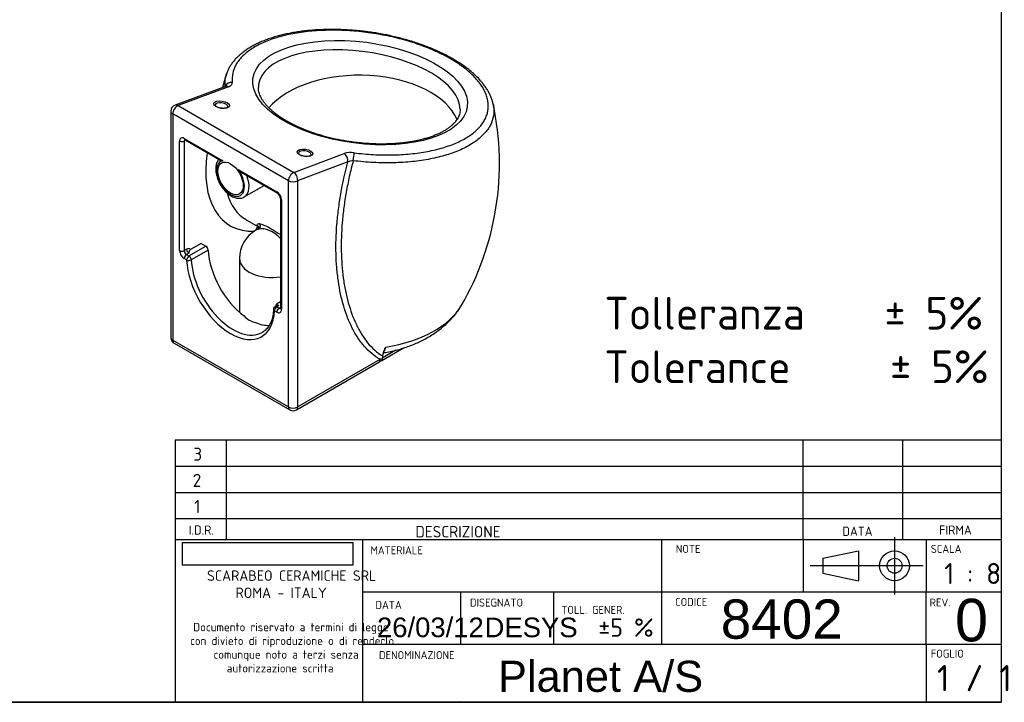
# Model space of a CAD drawing. Header units: millimetres. Extents: x 11 to 285, y 7 to 203.
# Tile 2 of 3: x 134 to 285, y 7 to 112. Entities that reach past the tile are written whole.
import ezdxf
from ezdxf.enums import TextEntityAlignment as Align
from ezdxf.lldxf.tags import DXFTag

# ---------------------------------------------------------------- set-up
doc = ezdxf.new("R2010")
doc.units = ezdxf.units.MM
for name, color, linetype in [('1', 7, 'Continuous'), ('Default', 7, 'Continuous'), ('PLANET-A-S_(8402', 7, 'Continuous'), ('Predefinito', 7, 'Continuous')]:
    doc.layers.add(name, color=color, linetype=linetype)
doc.styles.add('SEACAD_Arial', font='ARIAL.TTF')
doc.styles.add('SEACAD_Solid_Edge_ISO', font='seiso.ttf')
doc.styles.add('SEACAD_Solid_Edge_ISOB', font='seisobd.ttf')
doc.styles.add('SEACAD_Solid_Edge_ISOBI', font='seisobi.ttf')
tags = doc.linetypes.add('CENTER2', pattern=[28.575, 19.05, -3.175, 3.175, -3.175]).pattern_tags.tags
tags[10:11] = [DXFTag(74, 4), DXFTag(75, 0), DXFTag(340, '0'), DXFTag(46, 0.0), DXFTag(50, 0.0), DXFTag(44, 0.0), DXFTag(45, 0.0)]
tags[8:9] = [DXFTag(74, 4), DXFTag(75, 0), DXFTag(340, '0'), DXFTag(46, 0.0), DXFTag(50, 0.0), DXFTag(44, 0.0), DXFTag(45, 0.0)]
tags[6:7] = [DXFTag(74, 4), DXFTag(75, 0), DXFTag(340, '0'), DXFTag(46, 0.0), DXFTag(50, 0.0), DXFTag(44, 0.0), DXFTag(45, 0.0)]
tags[4:5] = [DXFTag(74, 4), DXFTag(75, 0), DXFTag(340, '0'), DXFTag(46, 0.0), DXFTag(50, 0.0), DXFTag(44, 0.0), DXFTag(45, 0.0)]
picture_1 = doc.add_image_def('image1.jpg', size_in_pixel=(300, 40))

# ---------------------------------------------------------------- blocks, each defined once
blk = doc.blocks.new('SE6')
at = {"layer": 'PLANET-A-S_(8402', "color": 7, "linetype": 'Continuous'}
for p, q in [((165.82, 101.36), (158.13, 98.49)), ((166.29, 101.3), (158.6, 98.42)), ((158.6, 98.42), (176.28, 88.22)), ((157.48, 97.55), (157.48, 63)), ((175.45, 86.93), (157.77, 97.14)), ((157.77, 97.14), (157.77, 62.6)), ((159.54, 93.42), (165.44, 90.01)), ((158.83, 76.27), (158.83, 93.01)), ((159.75, 93.13), (159.54, 93.01)), ((159.54, 93.01), (159.54, 76.27)), ((159.64, 93.19), (164.9, 90.15)), ((176.28, 88.22), (183.97, 91.09)), ((184.55, 89.81), (176.86, 86.93)), ((167.78, 88.66), (173.68, 85.25)), ((168.53, 88.06), (173.78, 85.03)), ((168.71, 84.47), (171.73, 86.21)), ((175.45, 52.39), (175.45, 86.93)), ((176.86, 86.93), (176.86, 52.39)), ((174.24, 84.23), (174.24, 67.5)), ((174.39, 84.03), (174.39, 67.29)), ((168.98, 80.99), (170.89, 79.89)), ((170.73, 79.53), (170.47, 79.38)), ((160.26, 75.45), (162.84, 76.94)), ((162.12, 77.36), (160.5, 76.42)), ((162.12, 77.36), (162.84, 76.94)), ((159.54, 76.27), (159.89, 76.48)), ((160.25, 75.86), (159.89, 75.66)), ((159.89, 75.66), (160.26, 75.45)), ((163.19, 76.35), (160.61, 74.86)), ((159.9, 74.84), (159.54, 75.05)), ((167.97, 75.05), (167.97, 66.86)), ((173.74, 67.92), (173.42, 67.73)), ((174.24, 68.43), (173.65, 68.09)), ((173.65, 68.09), (173.99, 67.89)), ((173.99, 67.89), (173.67, 67.7)), ((173.67, 67.7), (174.03, 67.5)), ((173.68, 66.88), (173.32, 67.09)), ((174.03, 67.5), (174.24, 67.61)), ((157.77, 62.6), (175.45, 52.39)), ((157.98, 62.14), (175.66, 51.93)), ((189.73, 59.48), (193.05, 61.4)), ((191.86, 61.05), (189.78, 59.85)), ((176.66, 51.93), (189.26, 59.21)), ((176.86, 52.39), (189.47, 59.67))]:
    blk.add_line(p, q, dxfattribs=at)
for centre, radius, start, end in [((207.56, 89.57), 43.76, 161.7532, 164.5897), ((158.48, 97.55), 1, 110.4863, 180), ((164.26, 89.58), 43.43, 329.9475, 12.0815), ((185, 87.84), 3.41, 81.6738, 107.5566), ((185.32, 88.38), 1.62, 88.8772, 118.2105), ((173.17, 84.15), 1.07, 4.7316, 55.2684), ((172.97, 75.05), 5, 120, 180), ((173.67, 67.3), 0.5, 120, 177.316), ((171, 68.3), 3.07, 220.7078, 259.2922), ((158.48, 63), 1, 180, 240), ((192.32, 59.61), 2.54, 166.9343, 177.4676), ((188.67, 61.82), 1.69, 320.4582, 350.1887), ((189.57, 67.85), 7.16, 273.3664, 282.135), ((190.54, 57.14), 2.43, 110.3856, 121.5848), ((190.56, 54.17), 5.61, 97.9304, 101.1677), ((176.16, 52.8), 1, 240, 300)]:
    blk.add_arc(centre, radius, start, end, dxfattribs=at)
for centre, major_axis, ratio in [((186.4, 100.4), (-16.38, 2.15), 0.469214), ((165.25, 98.56), (1.19, -0.17), 0.468248), ((177.98, 91.21), (1.19, -0.17), 0.468248), ((166.61, 87.3), (-1.37, 2.38), 0.57735)]:
    blk.add_ellipse(centre, major_axis=major_axis, ratio=ratio, dxfattribs=at)
for centre, major_axis, ratio, start_param, end_param in [((186.27, 99.53), (-15.38, 2.13), 0.461931, 3.20547, 6.283185), ((186.27, 94.16), (15.41, 0), 0.57735, 0.244623, 2.684789), ((166.75, 101.09), (0.994, 0.108), 0.877454, 1.352212, 2.70119), ((166.17, 100.42), (0.35, -0.937), 0.668887, 2.460162, 3.141593), ((186.27, 99.53), (-15.38, 2.13), 0.461931, 0, 0.061681), ((186.27, 99.53), (-15.38, 2.13), 0.461931, 0.061681, 0.063877), ((158.48, 97.55), (-0.5, -0.866), 0.57735, 3.752346, 5.497787), ((158.48, 97.55), (0.35, -0.937), 0.668887, 2.460162, 3.141593), ((165.23, 98.38), (-0.99, 0.139), 0.468248, 3.141593, 6.283185), ((186.27, 99.53), (-15.38, 2.13), 0.461931, 3.202204, 3.20547), ((158.48, 97.55), (1, 0), 0.57735, 3.141593, 3.926991), ((159.54, 92.6), (0.5, -0.866), 0.57735, 2.356194, 3.926991), ((159.89, 93.62), (0.25, 0.433), 0.57735, 2.356194, 3.141593), ((159.19, 93.21), (-0.5, 0), 0.57735, 0.785398, 2.356194), ((159.89, 92.81), (0.25, -0.433), 0.57735, 3.295521, 3.926991), ((175.6, 95.72), (9.03, 15.65), 0.57735, 2.168838, 3.494736), ((177.96, 91.03), (-0.99, 0.139), 0.468248, 3.141593, 6.283185), ((183.84, 90.22), (0.35, -0.937), 0.668887, 0.889366, 2.460162), ((185.37, 90.34), (0.126, 0.992), 0.02531, 4.36684, 5.795708), ((166.61, 87.3), (1.5, -2.6), 0.57735, 2.94188, 8.053694), ((166.96, 87.5), (-1.75, 3.03), 0.57735, 3.144847, 4.464799), ((176.16, 87.34), (-0.5, -0.866), 0.57735, 3.752346, 5.497787), ((176.16, 87.34), (0.35, -0.937), 0.668887, 0.889366, 2.460162), ((176.16, 87.34), (-1, 0), 0.57735, 0.785398, 2.356194), ((177.01, 94.91), (8.03, 13.91), 0.57735, 2.627816, 3.141593), ((173.68, 84.44), (0.5, -0.866), 0.57735, 0.785398, 2.356194), ((174.03, 85.46), (0.25, 0.433), 0.57735, 2.356194, 3.139274), ((174.74, 84.23), (0.5, 0), 0.57735, 3.14387, 3.926991), ((171.81, 78.43), (0.12, -2), 0.76244, 3.798912, 4.184471), ((170.69, 80), (-0.007, 0.5), 0.951997, 3.57666, 5.576608), ((172.97, 75.05), (-2.5, 4.33), 0.57735, 5.131042, 6.12451), ((172.97, 75.05), (2.5, -4.33), 0.57735, 2.982917, 3.141593), ((162.84, 76.54), (-0.25, 0.433), 0.57735, 3.979647, 5.497787), ((159.54, 75.86), (-0.5, 0.866), 0.57735, 0.785398, 2.356194), ((159.19, 76.48), (0.5, 0), 0.57735, 3.926991, 5.497787), ((159.89, 76.07), (-0.25, 0.433), 0.57735, 0.785398, 2.356194), ((159.89, 75.25), (0.25, 0.433), 0.57735, 0.785398, 2.356194), ((159.89, 75.66), (-0.5, -0.866), 0.57735, 2.879793, 3.926991), ((160.25, 76.27), (-0.25, 0.433), 0.57735, 0.785398, 2.356194), ((160.26, 75.04), (0.25, 0.433), 0.57735, 0.785398, 2.356194), ((160.26, 75.04), (-0.25, 0.433), 0.57735, 3.979647, 5.497787), ((169.55, 73.07), (-4.5, 7.79), 0.57735, 0.838054, 2.21794), ((160.26, 75.04), (0.5, 0.022), 0.546163, 3.902013, 5.47281), ((166.61, 71.37), (-4.75, 8.23), 0.57735, 0.838054, 3.874335), ((166.96, 71.58), (-4.5, 7.79), 0.57735, 0.838054, 3.137933), ((172.97, 75.05), (5, 0), 0.57735, 3.141593, 4.968741), ((173.67, 67.3), (-0.25, -0.433), 0.57735, 3.926991, 5.497787), ((173.67, 67.3), (0.25, -0.433), 0.57735, 2.356194, 3.141593), ((167.29, 71.76), (4.5, -7.79), 0.57735, 0.753813, 0.785398), ((173.99, 67.48), (0.25, -0.433), 0.57735, 2.356194, 3.141593), ((185.74, 70.99), (-17.02, 0), 0.57735, 1.844225, 2.814571), ((173.67, 67.3), (0.499, -0.023), 0.606937, 3.141593, 3.954742), ((174.03, 67.09), (0.25, 0.433), 0.57735, 0.785398, 2.356194), ((173.68, 67.7), (-0.5, 0.866), 0.57735, 2.356194, 3.926991), ((174.03, 67.9), (-0.25, 0.433), 0.57735, 2.356194, 2.990147), ((174.74, 67.5), (0.5, 0), 0.57735, 3.141593, 3.926991), ((169.55, 73.07), (-4.5, 7.79), 0.57735, 2.494449, 2.844413), ((166.96, 71.58), (-4.5, 7.79), 0.57735, 3.137933, 3.141593), ((158.48, 63), (1, 0), 0.57735, 3.141593, 3.926991), ((158.48, 63), (0.5, 0.866), 0.57735, 2.356194, 3.141593), ((177.19, 108), (8.41, -54.35), 0.211325, 0.463868, 0.484905), ((188.76, 60.08), (-0.5, 0.866), 0.57735, 3.141593, 3.926991), ((176.16, 52.8), (1, 0), 0.57735, 3.926991, 5.497787), ((176.16, 52.8), (0.5, 0.866), 0.57735, 2.356194, 3.141593), ((176.16, 52.8), (-0.5, 0.866), 0.57735, 3.141593, 3.926991)]:
    blk.add_ellipse(centre, major_axis=major_axis, ratio=ratio, start_param=start_param, end_param=end_param, dxfattribs=at)
for points, knots in [([(206.72, 98.67), (206.68, 98.84), (206.61, 99.15), (206.43, 99.65), (206.2, 100.17), (205.93, 100.68), (205.6, 101.2), (205.23, 101.71), (204.82, 102.22), (204.36, 102.72), (203.85, 103.2), (203.31, 103.68), (202.74, 104.14), (202.12, 104.59), (201.48, 105.02), (200.8, 105.43), (200.09, 105.84), (199.35, 106.22), (198.57, 106.6), (197.76, 106.96), (196.92, 107.31), (196.05, 107.64), (195.16, 107.95), (194.25, 108.24), (193.32, 108.52), (192.38, 108.77), (191.43, 109), (190.47, 109.21), (189.51, 109.39), (188.55, 109.56), (187.59, 109.69), (186.63, 109.81), (185.66, 109.9), (184.68, 109.97), (183.71, 110.02), (182.73, 110.05), (181.75, 110.05), (180.79, 110.03), (179.83, 109.99), (178.89, 109.92), (177.96, 109.83), (177.06, 109.71), (176.18, 109.57), (175.33, 109.41), (174.51, 109.23), (173.72, 109.02), (172.96, 108.79), (172.23, 108.54), (171.53, 108.27), (170.85, 107.97), (170.21, 107.65), (169.59, 107.3), (169.02, 106.94), (168.48, 106.55), (167.99, 106.14), (167.54, 105.72), (167.14, 105.28), (166.79, 104.83), (166.48, 104.36), (166.24, 103.89), (166.08, 103.51), (166.02, 103.31), (166, 103.26)], [0, 0, 0, 0, 0.014276, 0.030378, 0.046759, 0.063395, 0.080243, 0.09725, 0.114357, 0.131506, 0.148632, 0.165694, 0.182661, 0.19951, 0.216228, 0.232739, 0.249333, 0.266048, 0.282871, 0.299788, 0.316782, 0.333832, 0.350915, 0.368003, 0.385064, 0.402072, 0.419003, 0.435834, 0.452545, 0.469121, 0.485554, 0.501999, 0.518609, 0.535365, 0.552251, 0.569253, 0.586349, 0.603517, 0.620732, 0.637968, 0.655194, 0.672384, 0.689514, 0.706567, 0.723527, 0.74038, 0.757151, 0.774085, 0.791167, 0.808382, 0.825708, 0.843117, 0.860575, 0.878035, 0.895435, 0.912719, 0.929823, 0.946686, 0.963256, 0.9795, 0.995387, 1, 1, 1, 1]), ([(185.49, 91.21), (186.48, 91.09), (187.46, 91), (189.4, 90.89), (190.36, 90.87), (191.79, 90.9), (192.27, 90.92), (193.2, 90.97), (193.65, 91.01), (195, 91.14), (195.86, 91.26), (197.52, 91.58), (198.33, 91.77), (199.82, 92.22), (200.51, 92.47), (201.47, 92.89), (201.78, 93.04), (202.36, 93.35), (202.65, 93.52), (203.44, 94.02), (203.9, 94.38), (204.69, 95.15), (205.02, 95.55), (205.41, 96.19), (205.52, 96.4), (205.71, 96.84), (205.79, 97.06), (205.96, 97.74), (206, 98.2), (205.95, 98.9), (205.92, 99.14), (205.81, 99.62), (205.74, 99.86), (205.47, 100.58), (205.22, 101.05), (204.74, 101.76), (204.56, 102), (204.16, 102.48), (203.95, 102.71), (203.26, 103.41), (202.74, 103.86), (201.86, 104.51), (201.55, 104.73), (200.91, 105.15), (200.57, 105.36), (199.51, 105.97), (198.76, 106.35), (197.18, 107.07), (196.34, 107.4), (194.58, 108.02), (193.67, 108.3), (191.82, 108.8), (190.87, 109.02), (189.41, 109.29), (188.92, 109.38), (187.94, 109.53), (187.45, 109.59), (185.98, 109.77), (185, 109.85), (183.54, 109.91), (183.06, 109.93), (182.09, 109.94), (181.61, 109.93), (180.2, 109.89), (179.28, 109.83), (177.95, 109.68), (177.51, 109.63), (176.64, 109.49), (176.22, 109.42), (174.98, 109.17), (174.21, 108.97), (173.11, 108.63), (172.76, 108.5), (172.08, 108.24), (171.75, 108.1), (170.8, 107.66), (170.23, 107.35), (169.21, 106.66), (168.77, 106.3), (168.2, 105.71), (168.02, 105.51), (167.71, 105.1), (167.57, 104.89), (167.21, 104.25), (167.04, 103.82), (166.85, 102.91), (166.82, 102.44), (166.87, 101.96)], [0, 0, 0, 0, 0.03125, 0.03125, 0.0625, 0.0625, 0.078125, 0.078125, 0.09375, 0.09375, 0.125, 0.125, 0.15625, 0.15625, 0.1875, 0.1875, 0.203125, 0.203125, 0.21875, 0.21875, 0.25, 0.25, 0.28125, 0.28125, 0.296875, 0.296875, 0.3125, 0.3125, 0.34375, 0.34375, 0.359375, 0.359375, 0.375, 0.375, 0.40625, 0.40625, 0.421875, 0.421875, 0.4375, 0.4375, 0.46875, 0.46875, 0.484375, 0.484375, 0.5, 0.5, 0.53125, 0.53125, 0.5625, 0.5625, 0.59375, 0.59375, 0.625, 0.625, 0.640625, 0.640625, 0.65625, 0.65625, 0.6875, 0.6875, 0.703125, 0.703125, 0.71875, 0.71875, 0.75, 0.75, 0.765625, 0.765625, 0.78125, 0.78125, 0.8125, 0.8125, 0.828125, 0.828125, 0.84375, 0.84375, 0.875, 0.875, 0.90625, 0.90625, 0.921875, 0.921875, 0.9375, 0.9375, 0.96875, 0.96875, 1, 1, 1, 1]), ([(165.78, 101.35), (165.76, 101.58), (165.76, 101.81), (165.78, 102.29), (165.81, 102.53), (165.9, 102.94), (165.94, 103.1), (166, 103.27)], [0.00113806, 0.00113806, 0.00113806, 0.00113806, 0.015625, 0.015625, 0.03125, 0.03125, 0.04207002, 0.04207002, 0.04207002, 0.04207002]), ([(165.9, 101.4), (165.9, 101.4), (165.9, 101.4), (165.89, 101.39), (165.85, 101.37), (165.82, 101.36), (165.82, 101.36)], [0.6478606, 0.6478606, 0.6478606, 0.6478606, 0.651382, 0.8232239, 0.9949763, 1, 1, 1, 1]), ([(166.29, 101.3), (166.39, 101.33), (166.48, 101.38), (166.59, 101.45), (166.62, 101.47), (166.67, 101.51), (166.69, 101.53), (166.72, 101.55), (166.73, 101.57), (166.79, 101.64), (166.83, 101.7), (166.86, 101.79), (166.87, 101.83), (166.88, 101.89), (166.88, 101.93), (166.87, 101.96)], [0, 0, 0, 0, 0.25, 0.25, 0.375, 0.375, 0.4375, 0.4375, 0.5, 0.5, 0.75, 0.75, 0.875, 0.875, 1, 1, 1, 1]), ([(175.17, 96.06), (175.06, 96.13), (174.78, 96.29), (174.31, 96.59), (173.8, 96.94), (173.32, 97.3), (172.89, 97.67), (172.5, 98.04), (172.15, 98.41), (171.84, 98.77), (171.57, 99.14), (171.35, 99.5), (171.17, 99.85), (171.03, 100.21), (170.93, 100.55), (170.87, 100.89), (170.87, 101.09), (170.87, 101.21)], [0, 0, 0, 0, 0.036078, 0.104297, 0.172387, 0.240343, 0.308184, 0.37594, 0.443662, 0.511405, 0.579272, 0.647426, 0.7161, 0.785623, 0.856433, 0.929065, 1, 1, 1, 1]), ([(166.22, 98.24), (166.22, 98.24), (166.22, 98.23), (166.21, 98.21), (166.16, 98.16), (166.07, 98.1), (165.93, 98.05), (165.76, 98.01), (165.56, 98), (165.35, 98), (165.13, 98.03), (164.91, 98.07), (164.71, 98.14), (164.54, 98.21), (164.4, 98.3), (164.3, 98.38), (164.25, 98.46), (164.24, 98.5), (164.24, 98.51), (164.24, 98.52)], [0, 0, 0, 0, 0.013125, 0.07904, 0.137294, 0.199494, 0.260964, 0.323438, 0.387272, 0.452109, 0.517516, 0.5831, 0.648409, 0.713021, 0.776499, 0.838452, 0.899011, 0.959821, 1, 1, 1, 1]), ([(201.68, 97.84), (201.68, 97.75), (201.68, 97.57), (201.62, 97.26), (201.52, 96.91), (201.37, 96.58), (201.17, 96.25), (200.93, 95.93), (200.65, 95.62), (200.33, 95.32), (199.97, 95.03), (199.56, 94.76), (199.12, 94.49), (198.63, 94.23), (198.11, 93.99), (197.55, 93.77), (196.95, 93.56), (196.32, 93.37), (195.65, 93.19), (194.96, 93.04), (194.23, 92.9), (193.49, 92.79), (192.71, 92.7), (191.92, 92.63), (191.11, 92.58), (190.29, 92.55), (189.45, 92.55), (188.6, 92.56), (187.74, 92.61), (186.88, 92.67), (186.02, 92.76), (185.16, 92.86), (184.31, 92.99), (183.46, 93.14), (182.62, 93.31), (181.79, 93.5), (180.98, 93.72), (180.18, 93.94), (179.4, 94.19), (178.65, 94.46), (177.92, 94.74), (177.21, 95.03), (176.53, 95.34), (175.91, 95.65), (175.45, 95.9), (175.22, 96.03), (175.17, 96.06)], [0, 0, 0, 0, 0.017132, 0.043185, 0.069554, 0.095406, 0.120435, 0.144696, 0.168383, 0.191687, 0.214755, 0.237694, 0.260575, 0.283443, 0.306321, 0.329228, 0.352174, 0.375164, 0.398196, 0.421266, 0.44437, 0.467502, 0.490654, 0.513822, 0.536997, 0.560174, 0.583346, 0.606507, 0.629653, 0.652779, 0.675882, 0.69896, 0.722007, 0.745024, 0.768006, 0.790953, 0.813862, 0.836732, 0.859563, 0.882352, 0.905098, 0.9278, 0.950458, 0.973069, 0.994422, 1, 1, 1, 1]), ([(206.73, 98.67), (206.78, 98.43), (206.81, 98.2), (206.86, 97.47), (206.82, 96.98), (206.58, 96.03), (206.39, 95.57), (205.98, 94.89), (205.82, 94.67), (205.47, 94.25), (205.28, 94.04), (204.66, 93.43), (204.18, 93.05), (203.35, 92.51), (203.06, 92.34), (202.44, 92), (202.12, 91.84), (201.11, 91.39), (200.38, 91.12), (199.21, 90.77), (198.81, 90.66), (197.97, 90.45), (197.54, 90.36), (196.23, 90.1), (195.33, 89.97), (193.92, 89.82), (193.44, 89.78), (192.47, 89.72), (191.97, 89.7), (190.47, 89.66), (189.46, 89.68), (187.42, 89.78), (186.39, 89.87), (185.35, 90)], [0.641738, 0.641738, 0.641738, 0.641738, 0.65625, 0.65625, 0.6875, 0.6875, 0.71875, 0.71875, 0.734375, 0.734375, 0.75, 0.75, 0.78125, 0.78125, 0.796875, 0.796875, 0.8125, 0.8125, 0.84375, 0.84375, 0.859375, 0.859375, 0.875, 0.875, 0.90625, 0.90625, 0.921875, 0.921875, 0.9375, 0.9375, 0.96875, 0.96875, 1, 1, 1, 1]), ([(159.57, 93.22), (159.57, 93.22), (159.59, 93.22), (159.62, 93.2), (159.64, 93.19)], [0.5498683, 0.5498683, 0.5498683, 0.5498683, 0.8047145, 1, 1, 1, 1]), ([(178.95, 90.9), (178.95, 90.89), (178.95, 90.88), (178.94, 90.86), (178.89, 90.81), (178.8, 90.75), (178.66, 90.7), (178.49, 90.67), (178.29, 90.65), (178.08, 90.65), (177.86, 90.68), (177.64, 90.72), (177.44, 90.79), (177.26, 90.87), (177.13, 90.95), (177.03, 91.04), (176.98, 91.11), (176.97, 91.15), (176.97, 91.16), (176.97, 91.17)], [0, 0, 0, 0, 0.013125, 0.07904, 0.137294, 0.199494, 0.260964, 0.323438, 0.387272, 0.452109, 0.517516, 0.5831, 0.648409, 0.713021, 0.776499, 0.838452, 0.899011, 0.959821, 1, 1, 1, 1]), ([(164.82, 90.2), (164.79, 90.16), (164.7, 90.06), (164.58, 89.85), (164.47, 89.58), (164.39, 89.28), (164.34, 88.95), (164.34, 88.61), (164.37, 88.24), (164.44, 87.87), (164.54, 87.49), (164.67, 87.11), (164.84, 86.74), (165.03, 86.38), (165.25, 86.03), (165.49, 85.7), (165.75, 85.4), (166.02, 85.12), (166.32, 84.88), (166.62, 84.67), (166.93, 84.49), (167.25, 84.37), (167.57, 84.28), (167.88, 84.25), (168.17, 84.27), (168.45, 84.34), (168.64, 84.42), (168.71, 84.47), (168.72, 84.47)], [0.0098697, 0.0098697, 0.0098697, 0.0098697, 0.030012, 0.0671186, 0.1051708, 0.1443121, 0.1844061, 0.2251268, 0.2661279, 0.3071242, 0.3480167, 0.3887913, 0.4294718, 0.4701002, 0.5107257, 0.5513922, 0.5921457, 0.6330408, 0.6741282, 0.7154438, 0.7569864, 0.7986582, 0.8401424, 0.8810023, 0.9207878, 0.9592858, 0.9966521, 1, 1, 1, 1]), ([(164.89, 90.16), (164.92, 90.14), (164.95, 90.13), (165.11, 90.08), (165.27, 90.05), (165.44, 90.01)], [0.3435668, 0.3435668, 0.3435668, 0.3435668, 0.5, 0.5, 1, 1, 1, 1]), ([(189.47, 59.67), (189, 59.91), (188.57, 60.21), (187.77, 60.87), (187.39, 61.25), (186.69, 62.06), (186.36, 62.49), (185.75, 63.43), (185.47, 63.93), (184.68, 65.49), (184.25, 66.61), (183.54, 69), (183.27, 70.27), (182.98, 72.28), (182.9, 72.97), (182.78, 74.37), (182.75, 75.08), (182.69, 77.24), (182.73, 78.72), (182.92, 81.01), (183, 81.78), (183.2, 83.35), (183.32, 84.15), (183.74, 86.55), (184.1, 88.16), (184.55, 89.81)], [0, 0, 0, 0, 0.0625, 0.0625, 0.125, 0.125, 0.1875, 0.1875, 0.25, 0.25, 0.375, 0.375, 0.5, 0.5, 0.5625, 0.5625, 0.625, 0.625, 0.75, 0.75, 0.8125, 0.8125, 0.875, 0.875, 1, 1, 1, 1]), ([(185.35, 90), (185.13, 89.19), (184.93, 88.39), (184.58, 86.79), (184.42, 85.99), (184.14, 84.42), (184.02, 83.64), (183.82, 82.1), (183.74, 81.33), (183.55, 79.06), (183.5, 77.6), (183.56, 74.77), (183.66, 73.41), (183.92, 71.44), (184.03, 70.79), (184.29, 69.53), (184.44, 68.91), (184.93, 67.12), (185.34, 66.01), (186.07, 64.48), (186.34, 63.99), (186.77, 63.29), (186.92, 63.06), (187.23, 62.62), (187.39, 62.4), (187.89, 61.79), (188.25, 61.41), (189.01, 60.73), (189.41, 60.43), (189.85, 60.18)], [0, 0, 0, 0, 0.0625, 0.0625, 0.125, 0.125, 0.1875, 0.1875, 0.25, 0.25, 0.375, 0.375, 0.5, 0.5, 0.5625, 0.5625, 0.625, 0.625, 0.75, 0.75, 0.8125, 0.8125, 0.84375, 0.84375, 0.875, 0.875, 0.9375, 0.9375, 1, 1, 1, 1]), ([(167.78, 88.66), (167.95, 88.5), (168.13, 88.34), (168.39, 88.15), (168.46, 88.1), (168.53, 88.06)], [0, 0, 0, 0, 0.5, 0.5, 0.6564332, 0.6564332, 0.6564332, 0.6564332]), ([(171.18, 79.73), (171.11, 79.77), (171.05, 79.81), (170.86, 79.94), (170.77, 80.03), (170.67, 80.19), (170.67, 80.26), (170.74, 80.34), (170.77, 80.36), (170.87, 80.38), (170.93, 80.39), (171, 80.39)], [0.5721485, 0.5721485, 0.5721485, 0.5721485, 0.625, 0.625, 0.75, 0.75, 0.875, 0.875, 0.9375, 0.9375, 1, 1, 1, 1]), ([(170.87, 79.97), (170.87, 79.97), (170.87, 79.96), (170.89, 79.93), (170.9, 79.84), (170.89, 79.72), (170.83, 79.6), (170.76, 79.54), (170.74, 79.52), (170.73, 79.52)], [0.5161155, 0.5161155, 0.5161155, 0.5161155, 0.5851914, 0.6542742, 0.7238044, 0.7998149, 0.8827824, 0.9642336, 1, 1, 1, 1]), ([(171, 80.39), (171.09, 80.39), (171.21, 80.35), (171.51, 80.26), (171.67, 80.19), (172.19, 79.95), (172.58, 79.74), (173.38, 79.28), (173.79, 79.03), (174.23, 78.74), (174.23, 78.73), (174.24, 78.73)], [0, 0, 0, 0, 0.125, 0.125, 0.25, 0.25, 0.5, 0.5, 0.75, 0.75, 0.7536857, 0.7536857, 0.7536857, 0.7536857]), ([(170.9, 79.55), (170.84, 79.55), (170.79, 79.55), (170.74, 79.53), (170.73, 79.53), (170.72, 79.52)], [0, 0, 0, 0, 0.0625, 0.0625, 0.08418671, 0.08418671, 0.08418671, 0.08418671]), ([(160.5, 76.42), (160.47, 76.4), (160.45, 76.39), (160.4, 76.34), (160.38, 76.32), (160.34, 76.28), (160.32, 76.25), (160.3, 76.21), (160.29, 76.18), (160.25, 76.06), (160.25, 75.96), (160.25, 75.86)], [0, 0, 0, 0, 0.125, 0.125, 0.25, 0.25, 0.375, 0.375, 0.5, 0.5, 1, 1, 1, 1]), ([(173.17, 67.32), (173.17, 67.22), (173.15, 66.99), (173.1, 66.57), (173.02, 66.12), (172.9, 65.7), (172.76, 65.31), (172.58, 64.95), (172.38, 64.63), (172.15, 64.34), (171.9, 64.09), (171.66, 63.9), (171.51, 63.82), (171.45, 63.78)], [0, 0, 0, 0, 0.051088, 0.148569, 0.246034, 0.34358, 0.441351, 0.53955, 0.638442, 0.738337, 0.839529, 0.94217, 1, 1, 1, 1]), ([(174.24, 67.5), (174.24, 67.48), (174.24, 67.44), (174.23, 67.42), (174.23, 67.42), (174.23, 67.42)], [0, 0, 0, 0, 0.1321761, 0.3789635, 0.4509217, 0.4509217, 0.4509217, 0.4509217]), ([(191.07, 60.86), (191.3, 60.91), (191.77, 61.01), (192.58, 61.24), (193.46, 61.52), (194.33, 61.84), (195.17, 62.2), (196, 62.6), (196.8, 63.04), (197.56, 63.51), (198.3, 64.02), (198.99, 64.56), (199.64, 65.13), (200.24, 65.73), (200.8, 66.35), (201.25, 66.92), (201.48, 67.25), (201.57, 67.4)], [0, 0, 0, 0, 0.047263, 0.117801, 0.188746, 0.260087, 0.33177, 0.403692, 0.47564, 0.547388, 0.618691, 0.689309, 0.759036, 0.827723, 0.895286, 0.961702, 1, 1, 1, 1]), ([(189.98, 60.74), (190.01, 60.87), (190.06, 61), (190.14, 61.19), (190.17, 61.26), (190.22, 61.36), (190.24, 61.4), (190.27, 61.45), (190.28, 61.47), (190.29, 61.49), (190.3, 61.5), (190.31, 61.51), (190.31, 61.52), (190.32, 61.53), (190.33, 61.53), (190.34, 61.53)], [0, 0, 0, 0, 0.5, 0.5, 0.75, 0.75, 0.875, 0.875, 0.9375, 0.9375, 0.96875, 0.96875, 0.984375, 0.984375, 1, 1, 1, 1]), ([(189.78, 59.72), (189.78, 59.68), (189.78, 59.64), (189.77, 59.58), (189.76, 59.57), (189.76, 59.54), (189.75, 59.52), (189.74, 59.48), (189.73, 59.46), (189.71, 59.43), (189.7, 59.42), (189.69, 59.42)], [0, 0, 0, 0, 0.125, 0.125, 0.1875, 0.1875, 0.25, 0.25, 0.375, 0.375, 0.490655, 0.490655, 0.490655, 0.490655])]:
    blk.add_open_spline(points, degree=3, knots=knots, dxfattribs=at)
blk = doc.blocks.new('SEANNOT_GROUP8')
at = {"layer": 'Default', "color": 7, "linetype": 'Continuous', "style": 'SEACAD_Arial'}
blk.add_text('26/03/12', height=3, dxfattribs=at).set_placement((188.98, 20.23), align=Align.TOP_LEFT)
blk = doc.blocks.new('SEANNOT_GROUP9')
at = {"layer": 'Default', "color": 7, "linetype": 'Continuous', "style": 'SEACAD_Solid_Edge_ISOB'}
blk.add_text('1 / 1', height=4, dxfattribs=at).set_placement((274.53, 12.97), align=Align.TOP_LEFT)
blk = doc.blocks.new('SEANNOT_GROUP10')
at = {"layer": 'Predefinito', "color": 7, "linetype": 'CENTER2'}
for p, q in [((268.05, 32.51), (268.05, 23.76)), ((272.43, 28.14), (263.68, 28.14))]:
    blk.add_line(p, q, dxfattribs=at)
blk = doc.blocks.new('SEANNOT_GROUP11')
at = {"layer": 'Predefinito', "color": 7, "linetype": 'CENTER2'}
blk.add_line((264.58, 28.14), (255.17, 28.14), dxfattribs=at)
blk = doc.blocks.new('SEANNOT_GROUP12')
at = {"layer": 'Predefinito', "color": 7, "linetype": 'Continuous', "style": 'SEACAD_Arial'}
blk.add_text('Planet A/S', height=4.75, dxfattribs=at).set_placement((207.46, 13.63), align=Align.TOP_LEFT)
blk = doc.blocks.new('SEANNOT_GROUP14')
at = {"layer": 'Predefinito', "color": 7, "linetype": 'Continuous', "style": 'SEACAD_Arial'}
blk.add_text('DESYS', height=3, dxfattribs=at).set_placement((205.42, 20.22), align=Align.TOP_LEFT)
blk = doc.blocks.new('SEANNOT_GROUP16')
at = {"layer": 'Predefinito', "color": 7, "linetype": 'Continuous', "style": 'SEACAD_Arial'}
blk.add_text('8402', height=6, dxfattribs=at).set_placement((241.49, 22.99), align=Align.TOP_LEFT)
blk = doc.blocks.new('SEANNOT_GROUP17')
at = {"layer": 'Predefinito', "color": 7, "linetype": 'Continuous', "style": 'SEACAD_Arial'}
blk.add_text('0', height=6.5, dxfattribs=at).set_placement((277.28, 23.09), align=Align.TOP_LEFT)

msp = doc.modelspace()

# ---------------------------------------------------------------- linework, layer by layer
at = {"layer": '1', "color": 7, "linetype": 'Continuous'}
for p, q in [((284.3566, 202.845), (284.3566, 7.2813)), ((158.1293, 47.3492), (284.3566, 47.3492)), ((254.0877, 32.148), (254.0877, 47.348)), ((269.2877, 32.148), (269.2877, 47.348)), ((158.1293, 43.3492), (284.3566, 43.3492)), ((158.1293, 39.3492), (284.3566, 39.3492)), ((158.1293, 35.3492), (284.3566, 35.3492)), ((158.1293, 32.148), (284.3566, 32.148)), ((254.0877, 32.148), (254.0877, 24.148)), ((272.887, 32.148), (272.887, 24.148)), ((257.0986, 29.2778), (262.5353, 30.4173)), ((262.5353, 30.4173), (262.5353, 25.8591)), ((257.0986, 29.2778), (257.0986, 26.9987)), ((257.0986, 26.9987), (262.5353, 25.8591)), ((186.7808, 24.148), (284.3566, 24.148)), ((272.887, 16.148), (272.887, 24.148)), ((186.7808, 16.148), (284.3566, 16.148)), ((272.887, 16.148), (272.887, 7.4715)), ((284.3566, 7.2813), (10.8564, 7.2813)), ((88.7928, 7.3094), (284.3566, 7.3094))]:
    msp.add_line(p, q, dxfattribs=at)
for radius in [2.2791, 1.1396]:
    msp.add_circle((268.0508, 28.1382), radius, dxfattribs=at)
at = {"layer": 'Predefinito', "color": 7, "linetype": 'Continuous'}
for p, q in [((158.1293, 47.3492), (158.1293, 7.4489)), ((165.9434, 47.3492), (165.9434, 32.148)), ((186.7808, 32.148), (186.7808, 7.4489)), ((232.4353, 32.148), (232.4353, 16.148)), ((201.7143, 24.148), (201.7143, 16.148)), ((215.9586, 24.148), (215.9586, 16.148)), ((201.7143, 7.4715), (201.7143, 7.4489))]:
    msp.add_line(p, q, dxfattribs=at)

# ---------------------------------------------------------------- block references
at = {"layer": 'Default'}
for name in ['SE6', 'SEANNOT_GROUP8', 'SEANNOT_GROUP9']:
    msp.add_blockref(name, (0, 0), dxfattribs=at)
at = {"layer": 'Predefinito'}
for name in ['SEANNOT_GROUP10', 'SEANNOT_GROUP11', 'SEANNOT_GROUP16', 'SEANNOT_GROUP17', 'SEANNOT_GROUP14', 'SEANNOT_GROUP12']:
    msp.add_blockref(name, (0, 0), dxfattribs=at)

# ---------------------------------------------------------------- texts
at = {"layer": '1', "color": 7, "linetype": 'Continuous', "style": 'SEACAD_Solid_Edge_ISO'}
for s, height, p in [('MATERIALE', 1.224, (187.973, 31.114)), ('NOTE', 1.224, (234.6244, 31.3256)), ('SCALA', 1.224, (273.5792, 31.3256)), ('1 : 8', 3.2, (275.6311, 28.5532)), ('DATA', 1.224, (188.7404, 22.7613)), ('DISEGNATO', 1.224, (203.1816, 23.1195)), ('CODICE', 1.224, (234.5252, 23.2047)), ('REV.', 1.224, (273.4061, 23.1386)), ('TOLL. GENER.', 1.224, (217.1415, 22.0094)), ('±5 %', 2.8, (222.7911, 20.0941)), ('DENOMINAZIONE', 1.220896, (189.2884, 15.1006)), ('FOGLIO', 1.224, (273.5792, 15.3256))]:
    msp.add_text(s, height=height, dxfattribs=at).set_placement(p, align=Align.TOP_LEFT)
at = {"layer": 'Default', "color": 7, "linetype": 'Continuous', "style": 'SEACAD_Solid_Edge_ISO'}
for s, p in [('Tolleranza    ± 5%', (223.6985, 69.2101)), ('Tolerance     ± 5%', (223.6985, 61.0283))]:
    msp.add_text(s, height=5, dxfattribs=at).set_placement(p, align=Align.TOP_LEFT)
at = {"layer": 'Predefinito', "color": 7, "linetype": 'Continuous'}
for s, height, style, p in [('3', 2, 'SEACAD_Solid_Edge_ISO', (160.9227, 46.1813)), ('2', 2, 'SEACAD_Solid_Edge_ISO', (160.8318, 42.1813)), ('1', 2, 'SEACAD_Solid_Edge_ISO', (161.0363, 38.1813)), ('I.D.R.', 1.4, 'SEACAD_Solid_Edge_ISO', (160.2149, 34.2886)), ('DESCRIZIONE', 1.75, 'SEACAD_Solid_Edge_ISO', (194.8541, 34.2124)), ('DATA', 1.4, 'SEACAD_Solid_Edge_ISO', (260.0826, 34.1077)), ('FIRMA', 1.4, 'SEACAD_Solid_Edge_ISO', (274.8449, 34.2874)), ('SCARABEO CERAMICHE SRL', 1.6, 'SEACAD_Solid_Edge_ISOBI', (163.0174, 27.4318)), ('ROMA - ITALY', 1.6, 'SEACAD_Solid_Edge_ISOBI', (167.3628, 24.8136)), ('Documento riservato a termini di legge', 1.28, 'SEACAD_Solid_Edge_ISO', (160.9106, 19.4102)), ('con divieto di riproduzione o di renderlo', 1.28, 'SEACAD_Solid_Edge_ISO', (160.4306, 17.3156)), ('comunque noto a terzi senza ', 1.28, 'SEACAD_Solid_Edge_ISO', (164.0088, 15.2211)), ('autorizzazione scritta', 1.28, 'SEACAD_Solid_Edge_ISO', (166.0306, 13.1265))]:
    msp.add_text(s, height=height, dxfattribs=dict(at, style=style)).set_placement(p, align=Align.TOP_LEFT)

# ---------------------------------------------------------------- pictures from other files: only their frames are drawn
image = msp.add_image(picture_1, insert=(159.2878, 28.2286), size_in_units=(26.0238, 3.4698))

doc.saveas('drawing.dxf')
